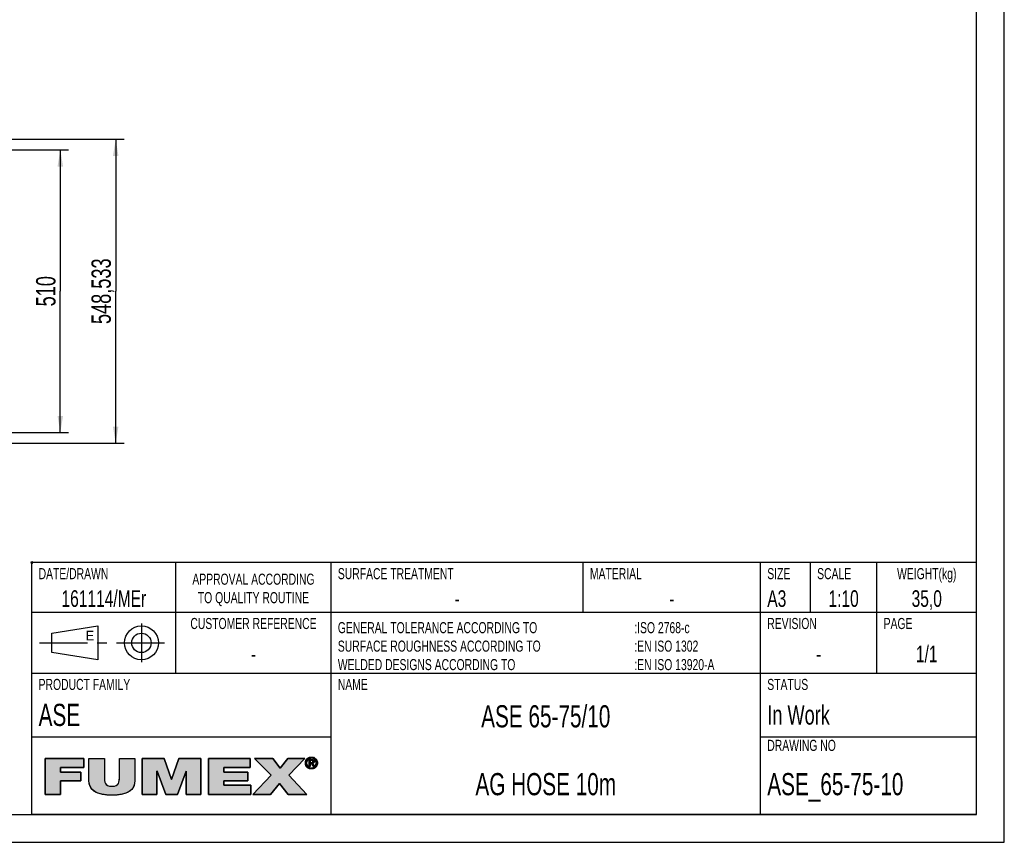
# Model space of a CAD drawing. Extents: x 0 to 420, y 0 to 297.
# Tile 18 of 19: x 242 to 420, y 0 to 148. Entities that reach past the tile are written whole.
import ezdxf

# ---------------------------------------------------------------- set-up
doc = ezdxf.new("R2010")
doc.units = 0
doc.header["$LTSCALE"] = 23.1
doc.linetypes.add('CENTER', pattern=[0.6, 0.375, -0.075, 0.075, -0.075])
doc.layers.get('0').update_dxf_attribs({"linetype": 'CONTINUOUS'})
for name, color, linetype in [('110536_DXF_DIMENSION', 7, 'CONTINUOUS'), ('ASE_65-75-10_DXF_DIMENSION', 7, 'CONTINUOUS'), ('ASE_65-75-10_DXF_FORMAT', 7, 'CONTINUOUS'), ('ASE_65-75-10DXF_CONTINUOUS', 7, 'CONTINUOUS')]:
    doc.layers.add(name, color=color, linetype=linetype)
doc.styles.get("Standard").update_dxf_attribs({"font": 'txt', "width": 0.7})
doc.styles.add('TEXTSTYLE_2', font='txt', dxfattribs={"width": 0.7})
doc.styles.add('TEXTSTYLE_3', font='txt')
doc.dimstyles.new('DIMSTYLE_1', dxfattribs={"dimtxt": 3.5, "dimasz": 3, "dimexe": 1.5, "dimexo": 1, "dimgap": 0.875, "dimtad": 1, "dimdec": 3, "dimlfac": 10, "dimtxsty": 'STANDARD', "dimblk": '_ARROW_FILLED', "dimblk1": '_ARROW_FILLED', "dimblk2": '_ARROW_FILLED', "dimcen": 0.09, "dimazin": 3, "dimtp": 0.8, "dimtm": 0.8, "dimtfac": 1, "dimtdec": 3, "dimtofl": 0, "dimtmove": 0, "dimatfit": 3, "dimtolj": 1})

# ---------------------------------------------------------------- blocks, each defined once
blk = doc.blocks.new('BLOCK_2_BL1', base_point=(271.47, 11.94))
at = {"layer": 'ASE_65-75-10_DXF_FORMAT', "linetype": 'CONTINUOUS'}
for points in [[(249.69, 8.65), (246.89, 8.65), (246.89, 15.14), (253.91, 15.14), (253.91, 13.48), (249.69, 13.48), (249.69, 12.67), (253.32, 12.67), (253.32, 11.12), (249.69, 11.12)], [(263.1, 15.14), (263.1, 11.16), (263.06, 10.66), (262.95, 10.23), (262.77, 9.85), (262.52, 9.52), (262.19, 9.24), (261.79, 8.99), (261.28, 8.79), (260.65, 8.63), (259.88, 8.53), (258.96, 8.5), (258.04, 8.53), (257.27, 8.63), (256.64, 8.79), (256.13, 8.99), (255.72, 9.24), (255.39, 9.53), (255.14, 9.86), (254.96, 10.23), (254.85, 10.66), (254.81, 11.16), (254.81, 15.14), (257.61, 15.14), (257.61, 11.61), (257.62, 11.18), (257.68, 10.85), (257.79, 10.6), (257.96, 10.4), (258.19, 10.25), (258.53, 10.15), (258.97, 10.11), (259.41, 10.15), (259.73, 10.25), (259.97, 10.4), (260.13, 10.6), (260.23, 10.86), (260.29, 11.19), (260.3, 11.61), (260.3, 15.14)], [(267.08, 8.65), (264.43, 8.65), (264.43, 15.14), (268.41, 15.14), (269.71, 11.32), (269.74, 11.32), (271.04, 15.14), (275.02, 15.14), (275.02, 8.65), (272.37, 8.65), (272.37, 12.82), (272.35, 12.82), (270.77, 8.65), (268.68, 8.65), (267.1, 12.82), (267.08, 12.82)], [(284.04, 8.65), (276.37, 8.65), (276.37, 15.14), (283.9, 15.14), (283.9, 13.48), (279.17, 13.48), (279.17, 12.67), (283.46, 12.67), (283.46, 11.12), (279.17, 11.12), (279.17, 10.31), (284.04, 10.31)], [(287.6, 8.65), (284.39, 8.65), (287.68, 12.11), (284.68, 15.14), (287.97, 15.14), (289.34, 13.38), (290.69, 15.14), (293.8, 15.14), (290.89, 12.09), (294.13, 8.65), (290.76, 8.65), (289.2, 10.59)], [(294.32, 14.93), (294.24, 14.82), (294.17, 14.71), (294.13, 14.58), (294.1, 14.45), (294.09, 14.31), (293.88, 14.15), (293.87, 14.31), (293.88, 14.48), (293.92, 14.63), (293.98, 14.78), (294.06, 14.92), (294.36, 14.97)], [(294.1, 14.17), (294.13, 14.04), (294.17, 13.91), (294.24, 13.8), (294.32, 13.7), (294.16, 13.58), (294.06, 13.71), (293.98, 13.84), (293.92, 13.99), (293.88, 14.15), (294.09, 14.31)], [(294.47, 15.06), (294.36, 14.97), (294.06, 14.92), (294.16, 15.04), (294.58, 15.12)], [(294.7, 15.17), (294.58, 15.12), (294.16, 15.04), (294.27, 15.15), (294.83, 15.2)], [(294.96, 15.21), (294.83, 15.2), (294.27, 15.15), (294.34, 15.2), (295.44, 15.28), (295.58, 15.2), (295.65, 15.15), (295.76, 15.04), (295.86, 14.92), (295.94, 14.78), (296, 14.63), (296.04, 14.48), (296.05, 14.31), (296.04, 14.15), (296, 13.99), (295.94, 13.84), (295.86, 13.71), (295.76, 13.58), (295.65, 13.47), (295.58, 13.42), (295.44, 13.34), (295.29, 13.28), (295.13, 13.25), (294.8, 13.25), (294.64, 13.28), (294.48, 13.34), (294.41, 13.38), (294.96, 13.42), (295.1, 13.43), (295.22, 13.45), (295.35, 13.5), (295.46, 13.57), (295.56, 13.65), (295.6, 13.7), (295.68, 13.8), (295.75, 13.91), (295.79, 14.04), (295.82, 14.17), (295.83, 14.31), (295.82, 14.45), (295.79, 14.58), (295.75, 14.71), (295.68, 14.82), (295.6, 14.93), (295.56, 14.97), (295.46, 15.05), (295.34, 15.12), (295.22, 15.17), (295.1, 15.2)], [(294.96, 15.39), (295.13, 15.37), (295.29, 15.34), (295.44, 15.28), (294.34, 15.2), (294.48, 15.28), (294.64, 15.34), (294.8, 15.37)], [(294.74, 14.77), (294.55, 13.69), (294.55, 14.93), (295.02, 14.93), (295.02, 14.93), (295.13, 14.92), (295.21, 14.91), (295.28, 14.89), (295.33, 14.86), (295.38, 14.82), (295.4, 14.8), (295.41, 14.77), (295.44, 14.72), (295.45, 14.66), (295.46, 14.58), (295.45, 14.5), (295.43, 14.44), (295.41, 14.39), (295.09, 14.39), (295.13, 14.4), (295.16, 14.41), (295.19, 14.43), (295.21, 14.44), (295.23, 14.46), (295.24, 14.49), (295.25, 14.52), (295.26, 14.55), (295.26, 14.59), (295.26, 14.62), (295.25, 14.65), (295.24, 14.68), (295.23, 14.7), (295.21, 14.72), (295.18, 14.73), (295.15, 14.75), (295.12, 14.76), (295.08, 14.77), (295.03, 14.77), (294.99, 14.77), (294.86, 14.77)], [(294.96, 14.39), (294.98, 14.39), (295.04, 14.39), (295.09, 14.39), (295.41, 14.39), (294.74, 14.23), (294.74, 13.69), (294.55, 13.69), (294.74, 14.77), (294.74, 14.58), (294.74, 14.39), (294.85, 14.39)], [(295.14, 14.24), (295.49, 13.69), (295.28, 13.69), (294.95, 14.23), (294.74, 14.23), (295.41, 14.39), (295.37, 14.34), (295.33, 14.3), (295.27, 14.27), (295.21, 14.25)], [(294.36, 13.65), (294.46, 13.57), (294.27, 13.47), (294.16, 13.58), (294.32, 13.7)], [(294.58, 13.5), (294.7, 13.45), (294.41, 13.38), (294.27, 13.47), (294.46, 13.57)]]:
    blk.add_hatch(color=7, dxfattribs=at).paths.add_polyline_path(points)
at = {"layer": 'ASE_65-75-10_DXF_FORMAT', "color": 7, "linetype": 'CONTINUOUS'}
for p, q in [((253.91, 15.14), (246.89, 15.14)), ((246.89, 15.14), (246.89, 8.65)), ((253.91, 15.14), (246.89, 15.14)), ((246.89, 15.14), (246.89, 8.65)), ((253.91, 13.48), (253.91, 15.14)), ((253.91, 13.48), (253.91, 15.14)), ((268.41, 15.14), (264.43, 15.14)), ((264.43, 15.14), (264.43, 8.65)), ((268.41, 15.14), (264.43, 15.14)), ((264.43, 15.14), (264.43, 8.65)), ((269.71, 11.32), (268.41, 15.14)), ((269.71, 11.32), (268.41, 15.14)), ((271.04, 15.14), (269.74, 11.32)), ((271.04, 15.14), (269.74, 11.32)), ((275.02, 15.14), (271.04, 15.14)), ((275.02, 15.14), (271.04, 15.14)), ((275.02, 8.65), (275.02, 15.14)), ((275.02, 8.65), (275.02, 15.14)), ((283.9, 15.14), (276.37, 15.14)), ((276.37, 15.14), (276.37, 8.65)), ((283.9, 15.14), (276.37, 15.14)), ((276.37, 15.14), (276.37, 8.65)), ((283.9, 13.48), (283.9, 15.14)), ((283.9, 13.48), (283.9, 15.14)), ((287.97, 15.14), (284.68, 15.14)), ((284.68, 15.14), (287.68, 12.11)), ((287.97, 15.14), (284.68, 15.14)), ((284.68, 15.14), (287.68, 12.11)), ((289.34, 13.38), (287.97, 15.14)), ((289.34, 13.38), (287.97, 15.14)), ((290.69, 15.14), (289.34, 13.38)), ((290.69, 15.14), (289.34, 13.38)), ((293.8, 15.14), (290.69, 15.14)), ((293.8, 15.14), (290.69, 15.14)), ((290.89, 12.09), (293.8, 15.14)), ((290.89, 12.09), (293.8, 15.14)), ((249.69, 12.67), (249.69, 13.48)), ((249.69, 13.48), (253.91, 13.48)), ((249.69, 12.67), (249.69, 13.48)), ((249.69, 13.48), (253.91, 13.48)), ((253.32, 12.67), (249.69, 12.67)), ((253.32, 12.67), (249.69, 12.67)), ((253.32, 11.12), (253.32, 12.67)), ((253.32, 11.12), (253.32, 12.67)), ((267.08, 8.65), (267.08, 12.82)), ((267.08, 12.82), (267.1, 12.82)), ((267.08, 8.65), (267.08, 12.82)), ((267.08, 12.82), (267.1, 12.82)), ((267.1, 12.82), (268.68, 8.65)), ((267.1, 12.82), (268.68, 8.65)), ((270.77, 8.65), (272.35, 12.82)), ((270.77, 8.65), (272.35, 12.82)), ((272.35, 12.82), (272.37, 12.82)), ((272.35, 12.82), (272.37, 12.82)), ((272.37, 12.82), (272.37, 8.65)), ((272.37, 12.82), (272.37, 8.65)), ((279.17, 12.67), (279.17, 13.48)), ((279.17, 13.48), (283.9, 13.48)), ((279.17, 12.67), (279.17, 13.48)), ((279.17, 13.48), (283.9, 13.48)), ((283.46, 12.67), (279.17, 12.67)), ((283.46, 12.67), (279.17, 12.67)), ((283.46, 11.12), (283.46, 12.67)), ((283.46, 11.12), (283.46, 12.67)), ((249.69, 8.65), (249.69, 11.12)), ((249.69, 11.12), (253.32, 11.12)), ((249.69, 8.65), (249.69, 11.12)), ((249.69, 11.12), (253.32, 11.12)), ((269.74, 11.32), (269.71, 11.32)), ((269.74, 11.32), (269.71, 11.32)), ((279.17, 10.31), (279.17, 11.12)), ((279.17, 11.12), (283.46, 11.12)), ((279.17, 10.31), (279.17, 11.12)), ((279.17, 11.12), (283.46, 11.12)), ((287.68, 12.11), (284.39, 8.65)), ((287.68, 12.11), (284.39, 8.65)), ((294.13, 8.65), (290.89, 12.09)), ((294.13, 8.65), (290.89, 12.09)), ((284.04, 10.31), (279.17, 10.31)), ((284.04, 10.31), (279.17, 10.31)), ((284.04, 8.65), (284.04, 10.31)), ((284.04, 8.65), (284.04, 10.31)), ((287.6, 8.65), (289.2, 10.59)), ((287.6, 8.65), (289.2, 10.59)), ((289.2, 10.59), (290.76, 8.65)), ((289.2, 10.59), (290.76, 8.65)), ((246.89, 8.65), (249.69, 8.65)), ((246.89, 8.65), (249.69, 8.65)), ((264.43, 8.65), (267.08, 8.65)), ((264.43, 8.65), (267.08, 8.65)), ((268.68, 8.65), (270.77, 8.65)), ((268.68, 8.65), (270.77, 8.65)), ((272.37, 8.65), (275.02, 8.65)), ((272.37, 8.65), (275.02, 8.65)), ((276.37, 8.65), (284.04, 8.65)), ((276.37, 8.65), (284.04, 8.65)), ((284.39, 8.65), (287.6, 8.65)), ((284.39, 8.65), (287.6, 8.65)), ((290.76, 8.65), (294.13, 8.65)), ((290.76, 8.65), (294.13, 8.65))]:
    blk.add_line(p, q, dxfattribs=at)
for points in [[(249.69, 8.65), (246.89, 8.65), (246.89, 15.14), (253.91, 15.14), (253.91, 13.48), (249.69, 13.48), (249.69, 12.67), (253.32, 12.67), (253.32, 11.12), (249.69, 11.12), (249.69, 8.65)], [(263.1, 15.14), (263.1, 11.16), (263.06, 10.66), (262.95, 10.23), (262.77, 9.85), (262.52, 9.52), (262.19, 9.24), (261.79, 8.99), (261.28, 8.79), (260.65, 8.63), (259.88, 8.53), (258.96, 8.5), (258.04, 8.53), (257.27, 8.63), (256.64, 8.79), (256.13, 8.99), (255.72, 9.24), (255.39, 9.53), (255.14, 9.86), (254.96, 10.23), (254.85, 10.66), (254.81, 11.16), (254.81, 15.14), (257.61, 15.14), (257.61, 11.61), (257.62, 11.18), (257.68, 10.85), (257.79, 10.6), (257.96, 10.4), (258.19, 10.25), (258.53, 10.15), (258.97, 10.11), (259.41, 10.15), (259.73, 10.25), (259.97, 10.4), (260.13, 10.6), (260.23, 10.86), (260.29, 11.19), (260.3, 11.61), (260.3, 15.14), (263.1, 15.14)], [(267.08, 8.65), (264.43, 8.65), (264.43, 15.14), (268.41, 15.14), (269.71, 11.32), (269.74, 11.32), (271.04, 15.14), (275.02, 15.14), (275.02, 8.65), (272.37, 8.65), (272.37, 12.82), (272.35, 12.82), (270.77, 8.65), (268.68, 8.65), (267.1, 12.82), (267.08, 12.82), (267.08, 8.65)], [(284.04, 8.65), (276.37, 8.65), (276.37, 15.14), (283.9, 15.14), (283.9, 13.48), (279.17, 13.48), (279.17, 12.67), (283.46, 12.67), (283.46, 11.12), (279.17, 11.12), (279.17, 10.31), (284.04, 10.31), (284.04, 8.65)], [(287.6, 8.65), (284.39, 8.65), (287.68, 12.11), (284.68, 15.14), (287.97, 15.14), (289.34, 13.38), (290.69, 15.14), (293.8, 15.14), (290.89, 12.09), (294.13, 8.65), (290.76, 8.65), (289.2, 10.59), (287.6, 8.65)], [(294.32, 14.93), (294.24, 14.82), (294.17, 14.71), (294.13, 14.58), (294.1, 14.45), (294.09, 14.31), (293.88, 14.15), (293.87, 14.31), (293.88, 14.48), (293.92, 14.63), (293.98, 14.78), (294.06, 14.92), (294.36, 14.97), (294.32, 14.93)], [(294.1, 14.17), (294.13, 14.04), (294.17, 13.91), (294.24, 13.8), (294.32, 13.7), (294.16, 13.58), (294.06, 13.71), (293.98, 13.84), (293.92, 13.99), (293.88, 14.15), (294.09, 14.31), (294.1, 14.17)], [(294.47, 15.06), (294.36, 14.97), (294.06, 14.92), (294.16, 15.04), (294.58, 15.12), (294.47, 15.06)], [(294.7, 15.17), (294.58, 15.12), (294.16, 15.04), (294.27, 15.15), (294.83, 15.2), (294.7, 15.17)], [(294.96, 15.21), (294.83, 15.2), (294.27, 15.15), (294.34, 15.2), (295.44, 15.28), (295.58, 15.2), (295.65, 15.15), (295.76, 15.04), (295.86, 14.92), (295.94, 14.78), (296, 14.63), (296.04, 14.48), (296.05, 14.31), (296.04, 14.15), (296, 13.99), (295.94, 13.84), (295.86, 13.71), (295.76, 13.58), (295.65, 13.47), (295.58, 13.42), (295.44, 13.34), (295.29, 13.28), (295.13, 13.25), (294.8, 13.25), (294.64, 13.28), (294.48, 13.34), (294.41, 13.38), (294.96, 13.42), (295.1, 13.43), (295.22, 13.45), (295.35, 13.5), (295.46, 13.57), (295.56, 13.65), (295.6, 13.7), (295.68, 13.8), (295.75, 13.91), (295.79, 14.04), (295.82, 14.17), (295.83, 14.31), (295.82, 14.45), (295.79, 14.58), (295.75, 14.71), (295.68, 14.82), (295.6, 14.93), (295.56, 14.97), (295.46, 15.05), (295.34, 15.12), (295.22, 15.17), (295.1, 15.2), (294.96, 15.21)], [(294.96, 15.39), (295.13, 15.37), (295.29, 15.34), (295.44, 15.28), (294.34, 15.2), (294.48, 15.28), (294.64, 15.34), (294.8, 15.37), (294.96, 15.39)], [(294.74, 14.77), (294.55, 13.69), (294.55, 14.93), (295.02, 14.93), (295.02, 14.93), (295.13, 14.92), (295.21, 14.91), (295.28, 14.89), (295.33, 14.86), (295.38, 14.82), (295.4, 14.8), (295.41, 14.77), (295.44, 14.72), (295.45, 14.66), (295.46, 14.58), (295.45, 14.5), (295.43, 14.44), (295.41, 14.39), (295.09, 14.39), (295.13, 14.4), (295.16, 14.41), (295.19, 14.43), (295.21, 14.44), (295.23, 14.46), (295.24, 14.49), (295.25, 14.52), (295.26, 14.55), (295.26, 14.59), (295.26, 14.62), (295.25, 14.65), (295.24, 14.68), (295.23, 14.7), (295.21, 14.72), (295.18, 14.73), (295.15, 14.75), (295.12, 14.76), (295.08, 14.77), (295.03, 14.77), (294.99, 14.77), (294.86, 14.77), (294.74, 14.77)], [(294.96, 14.39), (294.98, 14.39), (295.04, 14.39), (295.09, 14.39), (295.41, 14.39), (294.74, 14.23), (294.74, 13.69), (294.55, 13.69), (294.74, 14.77), (294.74, 14.58), (294.74, 14.39), (294.85, 14.39), (294.96, 14.39)], [(295.14, 14.24), (295.49, 13.69), (295.28, 13.69), (294.95, 14.23), (294.74, 14.23), (295.41, 14.39), (295.37, 14.34), (295.33, 14.3), (295.27, 14.27), (295.21, 14.25), (295.14, 14.24)], [(294.36, 13.65), (294.46, 13.57), (294.27, 13.47), (294.16, 13.58), (294.32, 13.7), (294.36, 13.65)], [(294.58, 13.5), (294.7, 13.45), (294.41, 13.38), (294.27, 13.47), (294.46, 13.57), (294.58, 13.5)]]:
    blk.add_lwpolyline(points, dxfattribs=at)
for points, knots in [([(263.1, 15.14), (263.1, 15.14), (260.3, 15.14), (260.3, 15.14), (260.3, 15.14), (260.3, 11.61), (260.3, 11.61), (260.3, 10.94), (260.3, 10.11), (258.97, 10.11), (257.61, 10.11), (257.61, 10.94), (257.61, 11.61), (257.61, 11.61), (257.61, 15.14), (257.61, 15.14), (257.61, 15.14), (254.81, 15.14), (254.81, 15.14), (254.81, 15.14), (254.81, 11.16), (254.81, 11.16), (254.81, 9.36), (256.19, 8.5), (258.96, 8.5), (261.74, 8.5), (263.1, 9.36), (263.1, 11.16), (263.1, 11.16), (263.1, 15.14), (263.1, 15.14)], [0, 0, 0, 0, 1, 1, 1, 2, 2, 2, 3, 3, 3, 4, 4, 4, 5, 5, 5, 6, 6, 6, 7, 7, 7, 8, 8, 8, 9, 9, 9, 10, 10, 10, 10]), ([(263.1, 15.14), (263.1, 15.14), (260.3, 15.14), (260.3, 15.14), (260.3, 15.14), (260.3, 11.61), (260.3, 11.61), (260.3, 10.94), (260.3, 10.11), (258.97, 10.11), (257.61, 10.11), (257.61, 10.94), (257.61, 11.61), (257.61, 11.61), (257.61, 15.14), (257.61, 15.14), (257.61, 15.14), (254.81, 15.14), (254.81, 15.14), (254.81, 15.14), (254.81, 11.16), (254.81, 11.16), (254.81, 9.36), (256.19, 8.5), (258.96, 8.5), (261.74, 8.5), (263.1, 9.36), (263.1, 11.16), (263.1, 11.16), (263.1, 15.14), (263.1, 15.14)], [0, 0, 0, 0, 1, 1, 1, 2, 2, 2, 3, 3, 3, 4, 4, 4, 5, 5, 5, 6, 6, 6, 7, 7, 7, 8, 8, 8, 9, 9, 9, 10, 10, 10, 10]), ([(294.96, 13.24), (295.55, 13.24), (296.05, 13.69), (296.05, 14.31), (296.05, 14.93), (295.55, 15.39), (294.96, 15.39), (294.37, 15.39), (293.87, 14.93), (293.87, 14.31), (293.87, 13.69), (294.37, 13.24), (294.96, 13.24)], [0, 0, 0, 0, 1, 1, 1, 2, 2, 2, 3, 3, 3, 4, 4, 4, 4]), ([(294.96, 13.24), (295.55, 13.24), (296.05, 13.69), (296.05, 14.31), (296.05, 14.93), (295.55, 15.39), (294.96, 15.39), (294.37, 15.39), (293.87, 14.93), (293.87, 14.31), (293.87, 13.69), (294.37, 13.24), (294.96, 13.24)], [0, 0, 0, 0, 1, 1, 1, 2, 2, 2, 3, 3, 3, 4, 4, 4, 4]), ([(294.09, 14.31), (294.09, 14.82), (294.47, 15.21), (294.96, 15.21), (295.45, 15.21), (295.83, 14.82), (295.83, 14.31), (295.83, 13.8), (295.45, 13.42), (294.96, 13.42), (294.47, 13.42), (294.09, 13.8), (294.09, 14.31)], [0, 0, 0, 0, 1, 1, 1, 2, 2, 2, 3, 3, 3, 4, 4, 4, 4]), ([(294.09, 14.31), (294.09, 14.82), (294.47, 15.21), (294.96, 15.21), (295.45, 15.21), (295.83, 14.82), (295.83, 14.31), (295.83, 13.8), (295.45, 13.42), (294.96, 13.42), (294.47, 13.42), (294.09, 13.8), (294.09, 14.31)], [0, 0, 0, 0, 1, 1, 1, 2, 2, 2, 3, 3, 3, 4, 4, 4, 4]), ([(294.74, 14.23), (294.74, 14.23), (294.95, 14.23), (294.95, 14.23), (294.95, 14.23), (295.28, 13.69), (295.28, 13.69), (295.28, 13.69), (295.49, 13.69), (295.49, 13.69), (295.49, 13.69), (295.14, 14.24), (295.14, 14.24), (295.32, 14.26), (295.46, 14.36), (295.46, 14.58), (295.46, 14.82), (295.31, 14.93), (295.02, 14.93), (295.02, 14.93), (294.55, 14.93), (294.55, 14.93), (294.55, 14.93), (294.55, 13.69), (294.55, 13.69), (294.55, 13.69), (294.74, 13.69), (294.74, 13.69), (294.74, 13.69), (294.74, 14.23), (294.74, 14.23)], [0, 0, 0, 0, 1, 1, 1, 2, 2, 2, 3, 3, 3, 4, 4, 4, 5, 5, 5, 6, 6, 6, 7, 7, 7, 8, 8, 8, 9, 9, 9, 10, 10, 10, 10]), ([(294.74, 14.23), (294.74, 14.23), (294.95, 14.23), (294.95, 14.23), (294.95, 14.23), (295.28, 13.69), (295.28, 13.69), (295.28, 13.69), (295.49, 13.69), (295.49, 13.69), (295.49, 13.69), (295.14, 14.24), (295.14, 14.24), (295.32, 14.26), (295.46, 14.36), (295.46, 14.58), (295.46, 14.82), (295.31, 14.93), (295.02, 14.93), (295.02, 14.93), (294.55, 14.93), (294.55, 14.93), (294.55, 14.93), (294.55, 13.69), (294.55, 13.69), (294.55, 13.69), (294.74, 13.69), (294.74, 13.69), (294.74, 13.69), (294.74, 14.23), (294.74, 14.23)], [0, 0, 0, 0, 1, 1, 1, 2, 2, 2, 3, 3, 3, 4, 4, 4, 5, 5, 5, 6, 6, 6, 7, 7, 7, 8, 8, 8, 9, 9, 9, 10, 10, 10, 10]), ([(294.74, 14.39), (294.74, 14.39), (294.74, 14.77), (294.74, 14.77), (294.74, 14.77), (294.99, 14.77), (294.99, 14.77), (295.12, 14.77), (295.26, 14.74), (295.26, 14.59), (295.26, 14.4), (295.12, 14.39), (294.96, 14.39), (294.96, 14.39), (294.74, 14.39), (294.74, 14.39)], [0, 0, 0, 0, 1, 1, 1, 2, 2, 2, 3, 3, 3, 4, 4, 4, 5, 5, 5, 5]), ([(294.74, 14.39), (294.74, 14.39), (294.74, 14.77), (294.74, 14.77), (294.74, 14.77), (294.99, 14.77), (294.99, 14.77), (295.12, 14.77), (295.26, 14.74), (295.26, 14.59), (295.26, 14.4), (295.12, 14.39), (294.96, 14.39), (294.96, 14.39), (294.74, 14.39), (294.74, 14.39)], [0, 0, 0, 0, 1, 1, 1, 2, 2, 2, 3, 3, 3, 4, 4, 4, 5, 5, 5, 5])]:
    blk.add_open_spline(points, degree=3, knots=knots, dxfattribs=at)
for points in [[(294.96, 13.42), (294.41, 13.38), (294.83, 13.43), (294.7, 13.45)], [(294.96, 13.24), (294.8, 13.25), (295.13, 13.25)]]:
    blk.add_solid(points, dxfattribs=at)
blk = doc.blocks.new('_ARROW_FILLED')
at = {"color": 0, "linetype": 'BYBLOCK'}
blk.add_solid([(0, 0), (-1, 0.167), (-1, -0.167)], dxfattribs=at)
blk = doc.blocks.new('*D1')
at = {"layer": 'ASE_65-75-10_DXF_DIMENSION', "color": 2, "linetype": 'CONTINUOUS'}
for p, q in [((236.84, 126.9), (261.14, 126.9)), ((259.64, 126.9), (259.64, 99.48)), ((259.64, 72.05), (259.64, 99.48)), ((236.84, 72.05), (261.14, 72.05))]:
    blk.add_line(p, q, dxfattribs=at)
at = {"layer": 'ASE_65-75-10_DXF_DIMENSION', "color": 2, "linetype": 'CONTINUOUS', "xscale": 3, "yscale": 3, "zscale": 3}
for p, rotation in [((259.64, 126.9), 90), ((259.64, 72.05), 270)]:
    blk.add_blockref('_ARROW_FILLED', p, dxfattribs=dict(at, rotation=rotation))
at = {"layer": 'ASE_65-75-10_DXF_DIMENSION', "color": 2, "linetype": 'CONTINUOUS', "insert": (255.27, 99.48), "char_height": 3.5, "width": 26.25, "attachment_point": 2, "rotation": 90}
blk.add_mtext('548,533', dxfattribs=at)
blk = doc.blocks.new('*D8')
at = {"layer": '110536_DXF_DIMENSION', "color": 2, "linetype": 'CONTINUOUS'}
for p, q in [((234.34, 124.98), (251.14, 124.98)), ((249.64, 124.98), (249.64, 99.48)), ((249.64, 73.98), (249.64, 99.48)), ((234.34, 73.98), (251.14, 73.98))]:
    blk.add_line(p, q, dxfattribs=at)
at = {"layer": '110536_DXF_DIMENSION', "color": 2, "linetype": 'CONTINUOUS', "xscale": 3, "yscale": 3, "zscale": 3}
for p, rotation in [((249.64, 124.98), 90), ((249.64, 73.98), 270)]:
    blk.add_blockref('_ARROW_FILLED', p, dxfattribs=dict(at, rotation=rotation))
at = {"layer": '110536_DXF_DIMENSION', "color": 2, "linetype": 'CONTINUOUS', "insert": (245.27, 99.48), "char_height": 3.5, "width": 10.875, "attachment_point": 2, "rotation": 90}
blk.add_mtext('510', dxfattribs=at)
blk = doc.blocks.new('VYPLACERING_BL2', base_point=(257.5, 36))
at = {"layer": 'ASE_65-75-10DXF_CONTINUOUS', "color": 7, "linetype": 'CENTER'}
for p, q in [((264.28, 39.5), (264.28, 32.5)), ((245.9, 36), (269.09, 36))]:
    blk.add_line(p, q, dxfattribs=at)
at = {"layer": 'ASE_65-75-10DXF_CONTINUOUS', "color": 7, "linetype": 'CONTINUOUS'}
for p, q in [((248.09, 37.75), (256.4, 39.06)), ((248.09, 34.25), (248.09, 37.75)), ((256.4, 39.06), (256.4, 32.94)), ((256.4, 32.94), (248.09, 34.25))]:
    blk.add_line(p, q, dxfattribs=at)
for radius in [3.06, 1.75]:
    blk.add_circle((264.28, 36), radius, dxfattribs=at)

msp = doc.modelspace()

# ---------------------------------------------------------------- linework, layer by layer
at = {"layer": 'ASE_65-75-10_DXF_FORMAT', "color": 7, "linetype": 'CONTINUOUS'}
for p, q in [((419.99842, -0.00152), (419.99842, 296.99848)), ((414.99842, 4.99848), (414.99842, 291.99848)), ((244.65469, 50.34226), (244.34219, 50.65476)), ((244.65469, 50.65476), (244.34219, 50.34226)), ((414.99842, 50.49848), (244.49842, 50.49848)), ((244.49842, 4.99848), (244.49842, 50.49848)), ((270.49842, 30.49848), (270.49842, 50.49848)), ((298.49842, 4.99848), (298.49842, 50.49848)), ((343.99842, 41.49848), (343.99842, 50.49848)), ((375.99842, 4.99848), (375.99842, 50.49848)), ((384.99842, 41.49848), (384.99842, 50.49848)), ((396.99842, 30.49848), (396.99842, 50.49848)), ((414.99842, 4.99848), (414.99842, 50.49848)), ((414.99842, 41.49848), (244.49842, 41.49848)), ((414.99842, 30.49848), (244.49842, 30.49848)), ((298.49842, 18.99848), (244.49842, 18.99848)), ((414.99842, 18.99848), (375.99842, 18.99848)), ((24.99842, 4.99848), (414.99842, 4.99848)), ((414.99842, 4.99848), (244.49842, 4.99848)), ((-0.00158, -0.00152), (419.99842, -0.00152))]:
    msp.add_line(p, q, dxfattribs=at)

# ---------------------------------------------------------------- block references
at = {"layer": 'ASE_65-75-10_DXF_FORMAT', "color": 2, "linetype": 'CONTINUOUS'}
msp.add_blockref('BLOCK_2_BL1', (271.46701, 11.94061), dxfattribs=at)
at = {"layer": 'ASE_65-75-10DXF_CONTINUOUS', "color": 7, "linetype": 'CONTINUOUS'}
msp.add_blockref('VYPLACERING_BL2', (257.49842, 35.99848), dxfattribs=at)

# ---------------------------------------------------------------- texts
at = {"color": 7, "linetype": 'CONTINUOUS'}
for s, insert, char_height, width, attachment_point, style in [('DATE/DRAWN', (245.72342, 49.49848), 2, 14, 1, 'TEXTSTYLE_2'), ('APPROVAL ACCORDING\\PTO QUALITY ROUTINE', (284.49842, 48.49848), 2, 25.2, 2, 'TEXTSTYLE_2'), ('SURFACE TREATMENT', (299.72342, 49.49848), 2, 23.8, 1, 'TEXTSTYLE_2'), ('MATERIAL', (345.22342, 49.49848), 2, 11.2, 1, 'TEXTSTYLE_2'), ('SIZE ', (377.22342, 49.49848), 2, 7, 1, 'TEXTSTYLE_2'), ('SCALE', (386.22342, 49.49848), 2, 7, 1, 'TEXTSTYLE_2'), ('WEIGHT(kg)', (405.99842, 49.49848), 2, 14, 2, 'TEXTSTYLE_2'), ('CUSTOMER REFERENCE', (284.49842, 40.49848), 2, 25.2, 2, 'TEXTSTYLE_2'), ('REVISION', (377.22342, 40.49848), 2, 11.2, 1, 'TEXTSTYLE_2'), ('PAGE', (398.22342, 40.49848), 2, 5.6, 1, 'TEXTSTYLE_2'), ('E', (254.21717, 38.18598), 1.75, 1.75, 1, 'TEXTSTYLE_3')]:
    msp.add_mtext(s, dxfattribs=dict(at, insert=insert, char_height=char_height, width=width, attachment_point=attachment_point, style=style))
at = {"color": 7, "linetype": 'CONTINUOUS', "char_height": 3}
for s, insert, width, attachment_point in [('161114/MEr', (257.49842, 45.49848), 31.6071429, 2), ('A3 ', (377.22342, 45.49848), 11.4642857, 1), ('1:10', (390.99842, 45.49848), 11.1428571, 2), ('35,0', (405.99842, 45.49848), 13.3928571, 2), ('-', (321.24842, 45.49848), 4.0714286, 2), ('-', (359.99842, 45.49848), 4.0714286, 2)]:
    msp.add_mtext(s, dxfattribs=dict(at, insert=insert, width=width, attachment_point=attachment_point))
at = {"layer": 'ASE_65-75-10_DXF_FORMAT', "color": 7, "linetype": 'CONTINUOUS', "char_height": 2, "attachment_point": 1, "style": 'TEXTSTYLE_2'}
for s, insert, width in [('GENERAL TOLERANCE ACCORDING TO\\PSURFACE ROUGHNESS ACCORDING TO\\PWELDED DESIGNS ACCORDING TO\\P ', (299.72342, 39.74848), 42), (':ISO 2768-c\\P:EN ISO 1302\\P:EN ISO 13920-A ', (353.22342, 39.74848), 22.4), ('PRODUCT FAMILY', (245.72342, 29.49848), 19.6), ('NAME ', (299.72342, 29.49848), 7), ('STATUS ', (377.22342, 29.49848), 9.8), ('DRAWING NO', (377.22342, 18.49848), 14)]:
    msp.add_mtext(s, dxfattribs=dict(at, insert=insert, width=width))
at = {"layer": 'ASE_65-75-10_DXF_FORMAT', "color": 7, "linetype": 'CONTINUOUS'}
for s, insert, char_height, width, attachment_point in [('1/1', (405.99842, 35.49848), 3, 9.4285714, 2), ('-', (284.49842, 35.49848), 3, 4.0714286, 2), ('- ', (386.49842, 35.49848), 3, 7.6071429, 2), ('ASE', (245.72342, 24.99848), 4, 15.2857143, 1), ('ASE 65-75/10', (337.24842, 24.74848), 4, 55, 2), ('In Work  ', (377.22342, 24.74848), 3.5, 38.5, 1), ('AG HOSE 10m', (337.24842, 12.49848), 4, 52.5714286, 2), ('ASE_65-75-10', (377.22342, 12.49848), 4, 54.7142857, 1)]:
    msp.add_mtext(s, dxfattribs=dict(at, insert=insert, char_height=char_height, width=width, attachment_point=attachment_point))

# ---------------------------------------------------------------- dimensions: what is measured, and where the dimension line sits
at = {"layer": '110536_DXF_DIMENSION', "color": 2, "linetype": 'CONTINUOUS'}
dim = msp.add_linear_dim(base=(249.64275, 124.97558), p1=(233.34275, 73.97558), p2=(233.34275, 124.97558), angle=90, dimstyle='DIMSTYLE_1', dxfattribs=at)
dim.commit()
dim.dimension.update_dxf_attribs({"geometry": '*D8', "text_midpoint": (249.64275, 98.97557), "dimtype": 160})
at = {"layer": 'ASE_65-75-10_DXF_DIMENSION', "color": 2, "linetype": 'CONTINUOUS'}
dim = msp.add_linear_dim(base=(259.64275, 72.04892), p1=(235.84275, 126.90223), p2=(235.84275, 72.04892), angle=270, dimstyle='DIMSTYLE_1', dxfattribs=at)
dim.commit()
dim.dimension.update_dxf_attribs({"geometry": '*D1', "text_midpoint": (259.64275, 98.97559), "dimtype": 160})

doc.saveas('drawing.dxf')
